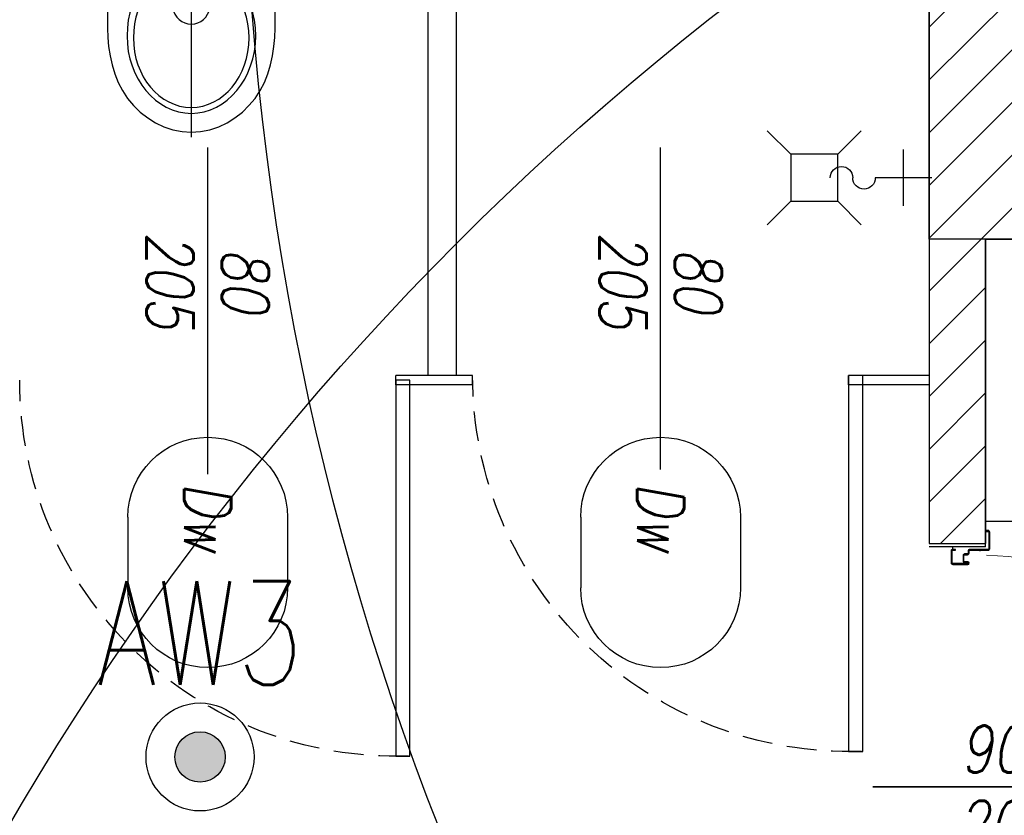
# Model space of a CAD drawing. Header units: millimetres. Extents: x 42924 to 92944, y -369470 to -179866.
# Tile 198 of 256: x 60942 to 61151, y -184268 to -184099. Entities that reach past the tile are written whole.
import ezdxf
from ezdxf.enums import TextEntityAlignment as Align

# ---------------------------------------------------------------- set-up
doc = ezdxf.new("R2010")
doc.units = ezdxf.units.MM
for name, pattern in [('CENTER', [0.6, 0.375, -0.075, 0.075, -0.075]), ('HIDDEN', [9.525, 6.35, -3.175]), ('Hidden Line', [391.222223, 282.222223, -109])]:
    doc.linetypes.add(name, pattern=pattern)
doc.layers.get('0').update_dxf_attribs({"color": 8})
for name, color, linetype in [('!! 1_drzwi opis', 8, 'Continuous'), ('!! 1_drzwi-linia', 8, 'Continuous'), ('!! 1_hatch projektowane ściany', 8, 'Continuous'), ('!! 1_PROJ Sciany', 8, 'Continuous'), ('!! 1_zabudowa GK', 8, 'Continuous'), ('!! 2_wypos-sanitarne', 8, 'Continuous'), ('E1', 2, 'Continuous'), ('E_0', 4, 'Continuous'), ('E_AW', 1, 'Continuous')]:
    doc.layers.add(name, color=color, linetype=linetype)
doc.layers.add('E_SAP_ZASIĘG', color=150, linetype='Continuous', plot=False)
doc.styles.add('50', font='ROMANS.shx', dxfattribs={"width": 0.8, "height": 10})
doc.styles.add('ARCHETYP', font='romans.shx', dxfattribs={"height": 15})
doc.styles.add('ELE1', font='romans.shx', dxfattribs={"width": 0.8, "height": 18})

# ---------------------------------------------------------------- blocks, each defined once
blk = doc.blocks.new('A$C14D806DD')
at = {"layer": 'E_AW'}
h = blk.add_hatch(color=256, dxfattribs=at)
h.dxf.hatch_style = 1
h.paths.add_polyline_path([(5.36, 0, 1), (-5.36, 0, 1)])
at = {"layer": 'E_AW', "ltscale": 5}
for radius in [11.49, 5.36]:
    blk.add_circle((0, 0), radius, dxfattribs=at)
blk = doc.blocks.new('A$C324a30b8')
for points in [[(0.1755, 0), (0.1769, -0.1196), (0.178, -0.2392), (0.1783, -0.4783), (0.1776, -0.4982), (0.1759, -0.5178), (0.1727, -0.5374), (0.1685, -0.5566), (0.1626, -0.5755), (0.1552, -0.5941), (0.1462, -0.6115), (0.1353, -0.6283), (0.1227, -0.6434), (0.1084, -0.6573), (0.0927, -0.6696), (0.0759, -0.6801), (0.058, -0.6885), (0.0392, -0.6948), (0.0196, -0.6986), (0, -0.7), (-0.0199, -0.6986), (-0.0395, -0.6948), (-0.0584, -0.6885), (-0.0762, -0.6801), (-0.093, -0.6696), (-0.1087, -0.6573), (-0.1227, -0.6434), (-0.1357, -0.6283), (-0.1465, -0.6115), (-0.1556, -0.5941), (-0.1629, -0.5755), (-0.1689, -0.5566), (-0.1731, -0.5374), (-0.1759, -0.5178), (-0.1776, -0.4982), (-0.1783, -0.4783), (-0.178, -0.2392), (-0.1773, -0.1196), (-0.1755, 0)], [(0, 0.0105), (0, -0.7108)], [(-0.1755, 0), (0.1755, 0)], [(-0.0776, -0.2446), (-0.0776, -0.2955)], [(0.0773, -0.2475), (0.0773, -0.293)], [(-0.1038, -0.2699), (-0.0514, -0.2699)], [(0.051, -0.2699), (0.1024, -0.2699)]]:
    blk.add_lwpolyline(points)
for points in [[(-0.0776, -0.2773), (-0.0748, -0.2769), (-0.0724, -0.2752), (-0.0706, -0.2727), (-0.0699, -0.2699), (-0.0706, -0.2671), (-0.0724, -0.2647), (-0.0748, -0.2629), (-0.0776, -0.2622), (-0.0804, -0.2629), (-0.0829, -0.2647), (-0.0846, -0.2671), (-0.085, -0.2699), (-0.0846, -0.2727), (-0.0829, -0.2752), (-0.0804, -0.2769)], [(-0.0448, -0.379), (-0.0444, -0.3759), (-0.043, -0.3731), (-0.0413, -0.3706), (-0.0385, -0.3689), (-0.0294, -0.3654), (-0.0196, -0.3629), (-0.0098, -0.3612), (0, -0.3608), (0.0098, -0.3612), (0.0196, -0.3629), (0.029, -0.3654), (0.0385, -0.3689), (0.0409, -0.3706), (0.043, -0.3731), (0.0441, -0.3759), (0.0444, -0.379), (0.0437, -0.4073), (0.0427, -0.4213), (0.0399, -0.4353), (0.0378, -0.4423), (0.0346, -0.4486), (0.0308, -0.4549), (0.0259, -0.4601), (0.0203, -0.4643), (0.014, -0.4675), (0.007, -0.4696), (0, -0.4703), (-0.0073, -0.4696), (-0.014, -0.4675), (-0.0206, -0.4643), (-0.0262, -0.4601), (-0.0308, -0.4549), (-0.0346, -0.4486), (-0.0378, -0.4423), (-0.0399, -0.4353), (-0.0427, -0.4213), (-0.0441, -0.4073)]]:
    blk.add_lwpolyline(points, close=True)
blk.add_circle((0.0774, -0.2698), 0.00752)
for centre, major_axis, ratio in [((-0.0002, -0.4948), (0, -0.165), 0.829441), ((0, -0.4991), (0, -0.1481), 0.831158)]:
    blk.add_ellipse(centre, major_axis=major_axis, ratio=ratio, start_param=0, end_param=6.283185)
blk = doc.blocks.new('zaw-dr-90-p')
at = {"color": 2, "linetype": 'CENTER', "ltscale": 0.2}
for p, q in [((24.5, 24), (31, 24)), ((12, 0), (-12, 0)), ((0, 12), (0, -12)), ((24.5, 19), (31, 19))]:
    blk.add_line(p, q, dxfattribs=at)
at = {"ltscale": 0.2}
for p, q in [((10, 12), (6.5, 12)), ((10, 0), (10, 6.5))]:
    blk.add_line(p, q, dxfattribs=at)
blk.add_lwpolyline([(0, 6.5), (23.5, 6.5, 0.414214), (28, 11), (28, 31), (24.5, 31), (24.5, 11, -0.414214), (23.5, 10), (0, 10, 4.561698), (7.6, 6.5), (4.9, 4.2)], format="xyb", dxfattribs=at)
blk.add_lwpolyline([(10, 10), (10, 39), (6.5, 39), (6.5, 10)], dxfattribs=at)
blk.add_lwpolyline([(-0.2, -0.2), (-2.5, -0.2), (-2.5, 0.2), (-0.2, 0.2), (-0.2, 2.5), (0.2, 2.5), (0.2, 0.2), (2.8, 0.2), (2.8, -0.2), (0.2, -0.2), (0.2, -2.8), (-0.2, -2.8)], close=True)
blk.add_circle((0, 0), 6.5, dxfattribs=at)
blk = doc.blocks.new('drzwi 90- sc 12')
for p, q in [((-13620.32, 20410.16), (-13620.32, 20313.77)), ((-13614.92, 20409.86), (-13620.32, 20409.86)), ((-13616.12, 20410.26), (-13620.22, 20410.26)), ((-13616.12, 20410.26), (-13620, 20410.26)), ((-13618.17, 20410.26), (-13616.22, 20410.26)), ((-13618.17, 20410.26), (-13616.22, 20410.26)), ((-13616.12, 20410.26), (-13616.12, 20411.46)), ((-13616.12, 20411.46), (-13615.02, 20411.46)), ((-13614.92, 20411.36), (-13614.92, 20313.77)), ((-13620.32, 20313.47), (-13620.32, 20317.97)), ((-13614.92, 20312.27), (-13614.92, 20317.97)), ((-13614.92, 20313.77), (-13620.32, 20313.77)), ((-13618.22, 20313.37), (-13620.22, 20313.37)), ((-13618.22, 20313.67), (-13618.22, 20313.37)), ((-13618.22, 20313.67), (-13616.42, 20313.67)), ((-13615.92, 20313.17), (-13615.92, 20312.17)), ((-13615.92, 20312.17), (-13615.02, 20312.17)), ((-13617.77, 20311.12), (-13617.77, 20305.72)), ((-13617.77, 20311.12), (-13617.77, 20305.72)), ((-13616.17, 20309.92), (-13617.37, 20309.92)), ((-13616.17, 20309.92), (-13616.17, 20311.02)), ((-13715.57, 20308.32), (-13715.57, 20308.56)), ((-13715.57, 20307.69), (-13715.57, 20308.56)), ((-13715.57, 20307.82), (-13715.57, 20308.56)), ((-13715.57, 20307.72), (-13715.37, 20307.72)), ((-13715.77, 20301.96), (-13716.27, 20301.96)), ((-13616.77, 20301.96), (-13616.27, 20301.96))]:
    blk.add_line(p, q)
for points in [[(-13665.27, 20284.96), (-13665.27, 20325.83)], [(-13615.57, 20309.64), (-13615.32, 20309.64), (-13615.32, 20309.82), (-13616.32, 20309.82), (-13616.32, 20309.64), (-13615.92, 20309.64)]]:
    blk.add_lwpolyline(points)
at = {"ltscale": 0.2}
for points in [[(-13715.57, 20307.51), (-13715.57, 20309.48, 0.414214), (-13715.91, 20309.82), (-13719.43, 20309.82, 0.414214), (-13719.77, 20309.48), (-13719.77, 20308.92), (-13719.59, 20308.92), (-13719.59, 20309.48, -0.414214), (-13719.43, 20309.64), (-13716.97, 20309.64)], [(-13716.97, 20309.64), (-13715.91, 20309.64, -0.414214), (-13715.75, 20309.48), (-13715.75, 20307.51)], [(-13615.92, 20309.64), (-13616.63, 20309.64, 0.414214), (-13616.79, 20309.48), (-13616.79, 20305.58, -0.414214), (-13617.13, 20305.24), (-13617.58, 20305.24, 0.414214), (-13617.74, 20305.08), (-13617.74, 20304.48, -0.414214), (-13618.08, 20304.14), (-13619.26, 20304.14, -0.414214), (-13619.6, 20304.48), (-13619.6, 20305.15, 1), (-13619.79, 20305.15), (-13619.79, 20301.96, 0.414214), (-13619.63, 20301.8), (-13617.11, 20301.8, 0.414214), (-13616.95, 20301.96), (-13616.95, 20302.52), (-13616.77, 20302.52), (-13616.77, 20301.96, -0.414214), (-13617.11, 20301.62), (-13619.63, 20301.62, -0.414214), (-13619.97, 20301.96), (-13619.97, 20305.15, -1), (-13619.42, 20305.15), (-13619.42, 20304.48, 0.414214), (-13619.26, 20304.32), (-13618.08, 20304.32, 0.414214), (-13617.92, 20304.48), (-13617.92, 20305.08, -0.414214), (-13617.58, 20305.42), (-13617.13, 20305.42, 0.414214), (-13616.97, 20305.58), (-13616.97, 20309.48, -0.414214), (-13616.63, 20309.82), (-13613.11, 20309.82, -0.414214), (-13612.77, 20309.48), (-13612.77, 20308.92), (-13612.95, 20308.92), (-13612.95, 20309.48, 0.414214), (-13613.11, 20309.64), (-13615.57, 20309.64)], [(-13715.75, 20307.76), (-13715.75, 20305.58, 0.414214), (-13715.41, 20305.24), (-13714.96, 20305.24, -0.414214), (-13714.8, 20305.08), (-13714.8, 20304.48, 0.414214), (-13714.46, 20304.14), (-13713.28, 20304.14, 0.414214), (-13712.94, 20304.48), (-13712.94, 20305.15, -1), (-13712.75, 20305.15), (-13712.75, 20301.96, -0.414214), (-13712.91, 20301.8), (-13715.43, 20301.8, -0.414214), (-13715.59, 20301.96), (-13715.59, 20302.52), (-13715.77, 20302.52), (-13715.77, 20301.96, 0.414214), (-13715.43, 20301.62), (-13712.91, 20301.62, 0.414214), (-13712.57, 20301.96), (-13712.57, 20305.15, 1), (-13713.12, 20305.15), (-13713.12, 20304.48, -0.414214), (-13713.28, 20304.32), (-13714.46, 20304.32, -0.414214), (-13714.62, 20304.48), (-13714.62, 20305.08, 0.414214), (-13714.96, 20305.42), (-13715.41, 20305.42, -0.414214), (-13715.57, 20305.58), (-13715.57, 20307.64)]]:
    blk.add_lwpolyline(points, format="xyb", dxfattribs=at)
at = {"lineweight": 30}
for points in [[(-13716.27, 20308.92), (-13721.27, 20308.92)], [(-13716.27, 20308.92), (-13716.27, 20296.92)], [(-13614.27, 20308.92), (-13609.27, 20308.92)], [(-13614.27, 20308.92), (-13614.27, 20296.92)]]:
    blk.add_lwpolyline(points, dxfattribs=at)
blk.add_lwpolyline([(-13616.79, 20308.82), (-13616.97, 20308.82), (-13616.97, 20307.42), (-13616.79, 20307.42)], close=True)
for centre, radius, start, end in [((-13620.22, 20410.16), 0.1, 90, 180), ((-13615.02, 20411.36), 0.1, 0, 90), ((-13620.22, 20313.47), 0.1, 180, 270), ((-13616.42, 20313.17), 0.5, 0, 90), ((-13615.02, 20312.27), 0.1, 270, 0), ((-13616.27, 20311.02), 0.1, 0, 90)]:
    blk.add_arc(centre, radius, start, end)
at = {"linetype": 'Hidden Line', "lineweight": 9, "ltscale": 0.05}
blk.add_arc((-13615.5, 20305.14), 99.12, 94.8005, 177.6944, dxfattribs=at)
at = {"xscale": 0.09999999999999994, "yscale": 0.09999999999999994, "zscale": 0.09999999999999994, "rotation": 180.0000000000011}
blk.add_blockref('zaw-dr-90-p', (-13614.92, 20310.92), dxfattribs=at)
blk = doc.blocks.new('drzwi 80-205')
blk.add_lwpolyline([(61128.31, -197571.09), (61128.31, -197491.09), (61131.31, -197491.09), (61131.31, -197571.09)], close=True)
blk.add_lwpolyline([(61088.31, -197551.09), (61088.31, -197591.09)])
at = {"linetype": 'HIDDEN'}
blk.add_arc((61128.31, -197571.09), 80, 88.0898, 180, dxfattribs=at)
blk = doc.blocks.new('1_ok-opis')
blk.add_line((0, 111.61), (0, 50))
for points in [[(-17, 128.61), (-17, 143.61)], [(17, 128.61), (17, 143.61)]]:
    blk.add_lwpolyline(points)
for centre, start, end in [((0, 143.61), 0, 180), ((0, 128.61), 180, 0)]:
    blk.add_arc(centre, 17, start, end)
at = {"style": 'ARCHETYP'}
for tag, height, rotation, p in [('NR', 12, 90, (0, 136.9)), ('NR', 12, 270, (0, 136.9)), ('SZEROKOŚĆ', 10, 90, (-8, 78.29)), ('SZEROKOŚĆ', 10, 270, (8, 78.29)), ('WYSOKOŚĆ', 10, 270, (-8, 78.29)), ('WYSOKOŚĆ', 10, 90, (8, 78.29))]:
    blk.add_attdef(tag, text='', height=height, rotation=rotation, dxfattribs=at).set_placement(p, align=Align.MIDDLE)
blk = doc.blocks.new('A$C19D82A3D')
for points in [[(-5, 10), (-10, 15)], [(5, 10), (10, 15)], [(-5, 0), (-10, -5)], [(5, 0), (10, -5)]]:
    blk.add_lwpolyline(points)
blk.add_lwpolyline([(-5, 10), (5, 10), (5, 0), (-5, 0)], close=True)
blk = doc.blocks.new('A$C22F40D41')
for points in [[(6, -6), (6, 6)], [(0, 0), (12, 0)]]:
    blk.add_lwpolyline(points)
for centre, start, end in [((19.2, 0), 0, 180), ((14.4, 0), 180, 0)]:
    blk.add_arc(centre, 2.4, start, end)

msp = doc.modelspace()

# ---------------------------------------------------------------- hatches: boundary and pattern name
at = {"layer": '!! 1_hatch projektowane ściany'}
h = msp.add_hatch(dxfattribs=at)
h.set_pattern_fill('ANSI31', color=256, scale=2.5)
h.set_pattern_definition([(45, (0, 13698.2005), (-5.61266008, 5.61266008), [])])
h.paths.add_polyline_path([(61399.56735, -184145.8878), (61399.56735, -184133.8878), (61155.43682, -184133.8878), (61155.43682, -183923.8878), (61399.56735, -183924.76298), (61399.56735, -183911.8878), (61147.43682, -183911.8878), (61147.43682, -183847.1378), (61135.43682, -183847.1378), (61135.43682, -184210.6378), (61147.43682, -184210.6378), (61147.43682, -184145.8878)])

# ---------------------------------------------------------------- linework, layer by layer
msp.add_lwpolyline([(61399.56735, -184145.8878), (61399.56735, -184133.8878), (61155.43682, -184133.8878), (61155.43682, -183923.8878), (61399.56735, -183924.76298), (61399.56735, -183911.8878), (61147.43682, -183911.8878), (61147.43682, -183847.1378), (61135.43682, -183847.1378), (61135.43682, -184210.6378), (61147.43682, -184210.6378), (61147.43682, -184145.8878)], close=True, dxfattribs=at)
at = {"layer": '!! 1_PROJ Sciany'}
for points in [[(61399.56735, -184145.8878), (61135.43682, -184145.8878), (61135.43682, -183911.8878), (61399.56735, -183911.8878)], [(61135.43682, -184145.8878), (61135.43682, -184210.6378)], [(61147.43682, -184145.8878), (61147.43682, -184210.6378)], [(61135.43682, -184210.6378), (61147.43682, -184210.6378)]]:
    msp.add_lwpolyline(points, dxfattribs=at)
at = {"layer": '!! 1_zabudowa GK'}
for points in [[(61028.81366, -184034.8878), (61028.81366, -184174.8878)], [(61034.81366, -184034.8878), (61034.81366, -184174.8878)], [(61038.31366, -184174.8878), (61021.95648, -184174.8878)], [(61021.95648, -184176.8878), (61021.95648, -184174.8878)], [(61038.31366, -184176.8878), (61038.31366, -184174.8878)], [(61135.43682, -184174.8878), (61118.31366, -184174.8878)], [(61118.31366, -184176.8878), (61118.31366, -184174.8878)], [(61038.31366, -184176.8878), (61021.95648, -184176.8878)], [(61135.43682, -184176.8878), (61118.31366, -184176.8878)]]:
    msp.add_lwpolyline(points, dxfattribs=at)
at = {"layer": '!! 2_wypos-sanitarne'}
msp.add_lwpolyline([(61147.43682, -184205.8878), (61399.56735, -184205.8878)], dxfattribs=at)
at = {"layer": 'E_SAP_ZASIĘG'}
for centre in [(61589.69013, -184051.49546), (61459.23087, -184571.00094)]:
    msp.add_circle(centre, 600, dxfattribs=at)

# ---------------------------------------------------------------- block references
at = {"layer": '!! 1_drzwi opis'}
ref = msp.add_blockref('1_ok-opis', (60981.95649, -184076.43663), dxfattribs=dict(at, xscale=-1, rotation=179.9999963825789))
ref.add_attrib('WYSOKOŚĆ', '80', dxfattribs={"layer": '0', "height": 10, "rotation": 269.9999964, "style": '50', "oblique": 10, "width": 0.8}).set_placement((60989.95648, -184154.72749), align=Align.MIDDLE)
ref.add_attrib('SZEROKOŚĆ', '205', dxfattribs={"layer": '0', "height": 10, "rotation": 269.9999964, "style": '50', "oblique": 10, "width": 0.8}).set_placement((60973.95648, -184154.72748), align=Align.MIDDLE)
ref.add_attrib('NR', 'Dw', dxfattribs={"layer": '0', "height": 10, "rotation": 269.9999964, "style": '50', "oblique": 10, "width": 0.8}).set_placement((60981.95648, -184205.04788), align=Align.MIDDLE)
ref = msp.add_blockref('1_ok-opis', (61078.31367, -184076.43663), dxfattribs=dict(at, xscale=-1, rotation=179.9999963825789))
ref.add_attrib('WYSOKOŚĆ', '80', dxfattribs={"layer": '0', "height": 10, "rotation": 269.9999964, "style": '50', "oblique": 10, "width": 0.8}).set_placement((61086.31366, -184154.72749), align=Align.MIDDLE)
ref.add_attrib('SZEROKOŚĆ', '205', dxfattribs={"layer": '0', "height": 10, "rotation": 269.9999964, "style": '50', "oblique": 10, "width": 0.8}).set_placement((61070.31366, -184154.72749), align=Align.MIDDLE)
ref.add_attrib('NR', 'Dw', dxfattribs={"layer": '0', "height": 10, "rotation": 269.9999964, "style": '50', "oblique": 10, "width": 0.8}).set_placement((61078.31366, -184205.04788), align=Align.MIDDLE)
ref = msp.add_blockref('1_ok-opis', (61073.47137, -184262.38776), dxfattribs=dict(at, xscale=-1, rotation=269.9999963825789))
ref.add_attrib('WYSOKOŚĆ', '90 ', dxfattribs={"layer": '0', "height": 10, "rotation": 359.9999964, "style": '50', "oblique": 10, "width": 0.8}).set_placement((61151.76222, -184254.38776), align=Align.MIDDLE)
ref.add_attrib('SZEROKOŚĆ', '205', dxfattribs={"layer": '0', "height": 10, "rotation": 359.9999964, "style": '50', "oblique": 10, "width": 0.8}).set_placement((61151.76222, -184270.38776), align=Align.MIDDLE)
ref.add_attrib('NR', 'Dw7.2', dxfattribs={"layer": '0', "height": 10, "rotation": 359.9999964, "style": '50', "oblique": 10, "width": 0.8}).set_placement((61209.36827, -184262.38776), align=Align.MIDDLE)
at = {"layer": '!! 1_drzwi-linia', "xscale": -1, "rotation": 180}
for p in [(-106.35718, -381746.97611), (-10, -381745.97611)]:
    msp.add_blockref('drzwi 80-205', p, dxfattribs=at)
at = {"layer": '!! 1_drzwi-linia', "rotation": 270}
msp.add_blockref('drzwi 90- sc 12', (40838.51248, -197927.65742), dxfattribs=at)
at = {"layer": '!! 2_wypos-sanitarne', "xscale": -100, "yscale": 100, "zscale": 100}
msp.add_blockref('A$C324a30b8', (60978.45602, -184053.16685), dxfattribs=at)
at = {"layer": '!! 2_wypos-sanitarne', "xscale": -1, "rotation": 270}
msp.add_blockref('A$C19D82A3D', (61105.9897, -184132.83935), dxfattribs=at)
at = {"layer": '!! 2_wypos-sanitarne', "xscale": -1}
msp.add_blockref('A$C22F40D41', (61135.9897, -184132.83935), dxfattribs=at)
at = {"layer": 'E_0'}
msp.add_blockref('A$C14D806DD', (60980.32308, -184256.04699), dxfattribs=at)

# ---------------------------------------------------------------- texts
at = {"layer": 'E1', "style": 'ELE1', "width": 0.75}
msp.add_text('AW3', height=22, dxfattribs=at).set_placement((60980.32308, -184229.68075), align=Align.MIDDLE_CENTER)

doc.saveas('drawing.dxf')
